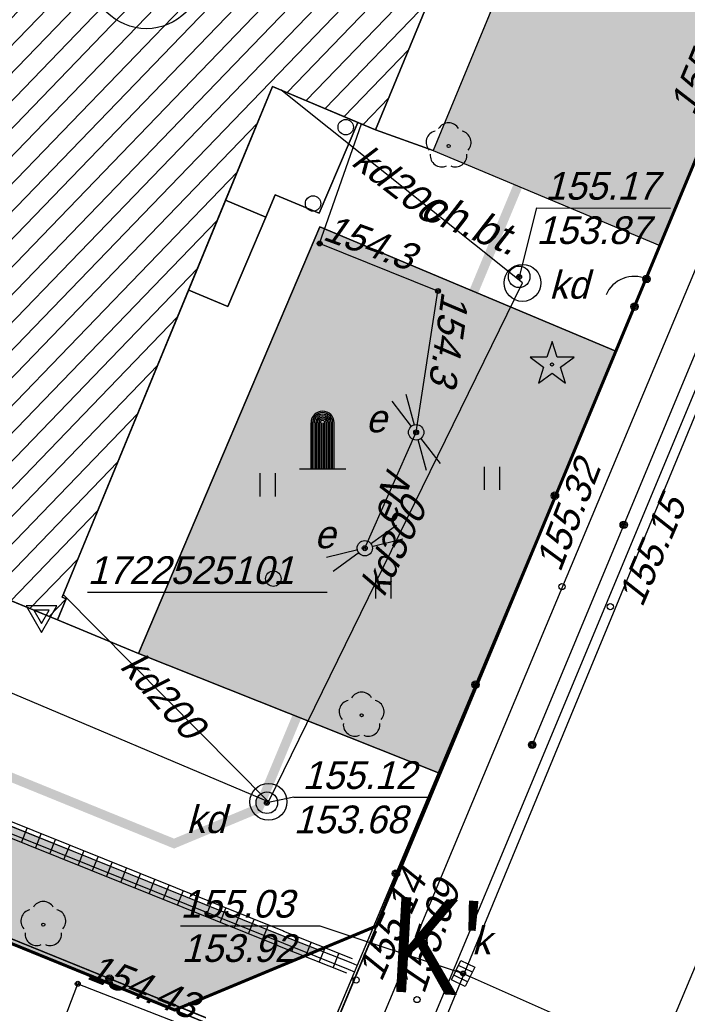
# Model space of a CAD drawing. Extents: x 7535570 to 7569561, y 5723799 to 5746390.
# Tile 9 of 17: x 7556531 to 7558699, y 5726423 to 5729622. Entities that reach past the tile are written whole.
import ezdxf

# ---------------------------------------------------------------- set-up
doc = ezdxf.new("R2010")
doc.units = 0
doc.header["$MEASUREMENT"] = 0
doc.linetypes.add('4001', pattern=[0])
doc.linetypes.add('HIDDEN2', pattern=[4.7625, 3.175, -1.5875])
doc.layers.get('0').update_dxf_attribs({"linetype": 'CONTINUOUS'})
for name, color, linetype in [('BUDYNKI', 1, 'CONTINUOUS'), ('CMENTARZE_I_POMNIKI', 184, 'CONTINUOUS'), ('dim', 40, 'CONTINUOUS'), ('DROGI', 135, 'CONTINUOUS'), ('DZIALKI', 7, 'CONTINUOUS'), ('ELEMENTY_BUDYNKOW', 7, 'CONTINUOUS'), ('ELEMENTY_BUDYNKÓW', 1, 'CONTINUOUS'), ('HATCH', 8, 'CONTINUOUS'), ('LINIE_NAPOWIETRZNE', 184, 'CONTINUOUS'), ('OGRODZENIA', 184, 'CONTINUOUS'), ('OSNOWA', 7, 'CONTINUOUS'), ('POMNIKI', 184, 'CONTINUOUS'), ('ROSLINNOSC', 104, 'CONTINUOUS'), ('ROŚLINNOŚĆ', 104, 'CONTINUOUS'), ('RZEZBA', 8, 'CONTINUOUS'), ('RZEŹBA', 8, 'CONTINUOUS'), ('SYSTEM', 15, 'CONTINUOUS'), ('SŁUPY', 184, 'CONTINUOUS'), ('TEXT', 2, 'CONTINUOUS'), ('UZ_ENERGIA', 10, 'CONTINUOUS'), ('UZ_KANALIZACJA', 14, 'CONTINUOUS'), ('UZ_WODA', 140, 'CONTINUOUS'), ('UZYTKI', 7, 'CONTINUOUS')]:
    doc.layers.add(name, color=color, linetype=linetype)
doc.layers.add('sc', color=4, linetype='CONTINUOUS', lineweight=30)
doc.layers.add('ZIELEN', color=82, linetype='CONTINUOUS', lineweight=0)
doc.styles.add('arialce', font='arial.ttf', dxfattribs={"width": 0.8})

# ---------------------------------------------------------------- blocks, each defined once
blk = doc.blocks.new('3001')
at = {"layer": 'SYSTEM', "color": 15, "linetype": 'Continuous'}
blk.add_line((-1, 0.5), (1, 0.5), dxfattribs=at)
blk = doc.blocks.new('1281')
at = {"layer": 'OGRODZENIA', "color": 184, "linetype": 'Continuous'}
for radius in [0.24, 0.16, 0.08]:
    blk.add_circle((0, 0), radius, dxfattribs=at)
blk = doc.blocks.new('2284')
at = {"layer": 'OGRODZENIA', "color": 184, "linetype": 'Continuous'}
blk.add_line((0, 0), (0, 1), dxfattribs=at)
blk = doc.blocks.new('1284')
at = {"layer": 'OGRODZENIA', "color": 184, "linetype": 'Continuous'}
blk.add_arc((0, 2), 2, 270, 0, dxfattribs=at)
blk = doc.blocks.new('1314')
at = {"layer": 'ELEMENTY_BUDYNKÓW', "color": 1, "linetype": 'Continuous'}
blk.add_circle((0, 0), 0.5, dxfattribs=at)
blk = doc.blocks.new('1557')
at = {"layer": 'DROGI', "color": 8, "linetype": 'Continuous'}
blk.add_circle((0, 0), 0.5, dxfattribs=at)
blk = doc.blocks.new('1811')
at = {"layer": 'RZEŹBA', "color": 8, "linetype": 'Continuous'}
blk.add_circle((0, 0), 0.2, dxfattribs=at)
blk = doc.blocks.new('1422')
at = {"layer": 'ROŚLINNOŚĆ', "color": 104, "linetype": 'Continuous'}
blk.add_circle((0, 0), 0.1, dxfattribs=at)
for centre, start, end in [((0, 0.75), 30.19, 149.77), ((-0.71, 0.23), 102.5, 221.75), ((0.71, 0.23), 318.3, 77.49), ((-0.44, -0.61), 174.33, 293.45), ((0.44, -0.61), 246.24, 5.74)]:
    blk.add_arc(centre, 0.75, start, end, dxfattribs=at)
blk = doc.blocks.new('1412')
at = {"layer": 'ROŚLINNOŚĆ', "color": 104, "linetype": 'Continuous'}
for p, q in [((0, 1.5), (-0.33, 0.47)), ((0.33, 0.47), (0, 1.5)), ((-0.33, 0.47), (-1.43, 0.47)), ((-1.43, 0.47), (-0.55, -0.17)), ((1.43, 0.47), (0.33, 0.47)), ((0.55, -0.17), (1.43, 0.47)), ((-0.55, -0.17), (-0.88, -1.21)), ((-0.88, -1.21), (0, -0.57)), ((0, -0.57), (0.88, -1.21)), ((0.88, -1.21), (0.55, -0.17))]:
    blk.add_line(p, q, dxfattribs=at)
blk.add_circle((0, 0), 0.1, dxfattribs=at)
blk = doc.blocks.new('1766')
at = {"layer": 'UZ_ENERGIA', "color": 1, "linetype": 'Continuous'}
for radius in [0.16, 0.08]:
    blk.add_circle((0, 0), radius, dxfattribs=at)
blk = doc.blocks.new('1763')
at = {"layer": 'UZ_ENERGIA', "color": 1, "linetype": 'Continuous'}
for radius in [0.16, 0.08]:
    blk.add_circle((0, 0), radius, dxfattribs=at)
blk = doc.blocks.new('1450')
at = {"layer": 'ROŚLINNOŚĆ', "color": 104, "linetype": 'Continuous'}
for p, q in [((-0.5, 0), (-0.5, 1.5)), ((0.5, 0), (0.5, 1.5))]:
    blk.add_line(p, q, dxfattribs=at)
blk = doc.blocks.new('1372')
at = {"layer": 'POMNIKI', "color": 184, "linetype": 'Continuous'}
for p, q in [((-0.75, 0), (-0.75, 3)), ((-0.65, 0), (-0.65, 3)), ((-0.55, 0), (-0.55, 3)), ((-0.45, 0), (-0.45, 3)), ((-0.35, 0), (-0.35, 3)), ((-0.25, 0), (-0.25, 3)), ((-0.15, 0), (-0.15, 3)), ((-0.05, 0), (-0.05, 3)), ((0.05, 0), (0.05, 3)), ((0.15, 0), (0.15, 3)), ((0.25, 0), (0.25, 3)), ((0.35, 0), (0.35, 3)), ((0.45, 0), (0.45, 3)), ((0.55, 0), (0.55, 3)), ((0.65, 0), (0.65, 3)), ((0.75, 0), (0.75, 3)), ((-1.5, 0), (1.5, 0))]:
    blk.add_line(p, q, dxfattribs=at)
for radius in [0.75, 0.65, 0.55, 0.45, 0.35, 0.25, 0.15]:
    blk.add_arc((0, 3), radius, 0, 180, dxfattribs=at)
blk = doc.blocks.new('1363')
at = {"layer": 'SŁUPY', "color": 184, "linetype": 'Continuous'}
for p, q in [((-0.1, 0.46), (-0.5, 2.5)), ((0.1, 0.46), (0.5, 2.5)), ((-0.1, -0.46), (-0.5, -2.5)), ((0.1, -0.46), (0.5, -2.5))]:
    blk.add_line(p, q, dxfattribs=at)
blk.add_circle((0, 0), 0.5, dxfattribs=at)
blk = doc.blocks.new('1726')
at = {"layer": 'UZ_KANALIZACJA', "color": 14, "linetype": 'Continuous'}
for radius in [0.16, 0.08]:
    blk.add_circle((0, 0), radius, dxfattribs=at)
blk = doc.blocks.new('1116')
at = {"layer": 'OSNOWA', "color": 7, "linetype": 'Continuous'}
for p, q in [((1, 0.58), (-1, 0.58)), ((-1, 0.58), (0, -1.15)), ((0.5, 0.29), (-0.5, 0.29)), ((-0.5, 0.29), (0, -0.57)), ((0, -1.15), (1, 0.58)), ((0, -0.57), (0.5, 0.29))]:
    blk.add_line(p, q, dxfattribs=at)
blk = doc.blocks.new('MMAAPKOP')
at = {"layer": 'BUDYNKI'}
blk.add_polyline3d([(22290, -3482, 0), (22117, -3902, 0), (21782.6, -3760.4, 0), (21099.3, -5420.2, 0), (21112.2, -5425.6, 0), (21084, -5494, 0), (20099, -5088, 0), (20102.9, -5078.5, 0), (18855.7, -4560.3, 0)], dxfattribs=at)
at = {"layer": 'DROGI'}
for p, q in [((22538, -6231, 15518.4), (25091, -89, 15576.7)), ((22538, -6231, 15518.4), (25091, -89, 15576.7)), ((23207, -1778), (22304, -3969)), ((22117, -3902), (22290, -3482)), ((24329, -3804, 15534.7), (23081, -6795, 15506.6)), ((21934.1, -4172.1), (22058.9, -3877.4)), ((22058.9, -3877.4), (22117, -3902)), ((22117, -3902), (22304, -3969)), ((22304, -3969), (22117, -3902)), ((22304, -3969), (23039.8, -4277.7)), ((21760.1, -4185.4), (21790.9, -4113.1)), ((21790.9, -4113.1), (21934.1, -4172.1)), ((21637.3, -4476), (21760.1, -4185.4)), ((21936, -4217), (21347.5, -5602.6)), ((22897, -4620.8), (21936, -4217)), ((23039.8, -4277.7), (22996.8, -4386)), ((22996.8, -4386), (22957.4, -4476.3)), ((21099.3, -5420.2), (21510.1, -4422.2)), ((21510.1, -4422.2), (21637.3, -4476)), ((22957.4, -4476.3), (22897, -4620.8)), ((15881, -4479.3), (21925, -6932)), ((20346.4, -5190), (21084, -5494)), ((21809.7, -6517.7), (18674.2, -5255.6)), ((21084, -5494), (21112.2, -5425.6)), ((21112.2, -5425.6), (21099.3, -5420.2)), ((21347.5, -5602.6), (21084, -5494)), ((21084, -5494), (21347.5, -5602.6)), ((21347.5, -5602.6), (22320.9, -5990.3)), ((22320.9, -5990.3), (22261.9, -6130.6)), ((22261.9, -6130.6), (22057.7, -6616.7)), ((22139, -7183, 15509.9), (22538, -6231, 15518.4)), ((22139, -7183, 15509.9), (22538, -6231, 15518.4)), ((22037.6, -6608.2), (21809.7, -6517.7)), ((22057.7, -6616.7), (22037.6, -6608.2))]:
    blk.add_line(p, q, dxfattribs=at)
at = {"layer": 'DZIALKI'}
for p, q in [((25139, 768), (21928, -6950)), ((21928, -6950), (25139, 768)), ((10315, -2218), (21928, -6950)), ((21928, -6950), (10315, -2218))]:
    blk.add_line(p, q, dxfattribs=at)
at = {"layer": 'ELEMENTY_BUDYNKOW'}
for points in [[(22290, -3482, 0), (22117, -3902, 0), (21782.6, -3760.4, 0), (21099.3, -5420.2, 0), (21112.2, -5425.6, 0), (21084, -5494, 0), (20099, -5088, 0), (20102.9, -5078.5, 0), (20367.6, -4446, 0), (20566, -3972, 0), (16788, -2407, 0)], [(22058.9, -3877.4, 0), (21934.1, -4172.1, 0), (21790.9, -4113.1, 0), (21760.1, -4185.4, 0), (21630.2, -4130.5, 0), (21782.6, -3760.4, 0), (22058.9, -3877.4, 0)], [(21630.2, -4130.5, 0), (21760.1, -4185.4, 0), (21637.3, -4476, 0), (21510.1, -4422.2, 0), (21630.2, -4130.5, 0)]]:
    blk.add_polyline3d(points, dxfattribs=at)
at = {"layer": 'OGRODZENIA'}
for p, q in [((22996.8, -4386), (23920.3, -2164)), ((23814.5, -3040.1), (22625.3, -5899.7)), ((21925, -6932), (22957.4, -4476.3)), ((15881, -4479.3), (21925, -6932))]:
    blk.add_line(p, q, dxfattribs=at)
at = {"layer": 'OSNOWA'}
blk.add_line((21182, -5404, 15568.9), (21959.3, -5404, 15568.9), dxfattribs=at)
at = {"layer": 'ROSLINNOSC'}
for points in [[(16001.4, -4184.6, 0), (16212.2, -4268.8, 0), (16203.5, -4289.3, 0), (18668, -5277.3, 0), (22028.3, -6629.1, 0), (22048.7, -6637.7, 0), (21925, -6932, 0), (15881, -4479.3, 0), (16001.4, -4184.6, 0)], [(21936, -4217, 0), (22897, -4620.8, 0), (22320.9, -5990.3, 0), (21347.5, -5602.6, 0), (21936, -4217, 0)]]:
    blk.add_polyline3d(points, dxfattribs=at)
at = {"layer": 'SYSTEM'}
blk.add_polyline3d([(14109.4, 7161.5, 0), (17149.6, 6335.1, 0), (18256.9, 5557.1, 0), (17433, 3478.4, 0), (20897.1, 2059, 0), (22611.1, 2236.9, 0), (25426.7, 668.2, 0), (22143.6, -7273.4, 0), (10110.5, -2461.5, 0), (14109.4, 7161.5, 0)], dxfattribs=at)
at = {"layer": 'UZ_ENERGIA'}
for p, q in [((21935.4, -4270.8), (22071, -3882.5)), ((22319.6, -4425.3), (21935.4, -4270.8)), ((22248.7, -4884.4), (22319.6, -4425.3)), ((22081.9, -5261), (22248.7, -4884.4)), ((21060, -6914), (21150, -6676)), ((21150, -6676), (21965, -6993))]:
    blk.add_line(p, q, dxfattribs=at)
at = {"layer": 'UZ_KANALIZACJA'}
for p, q in [((22594, -4399), (21809.7, -3771.9)), ((22638.9, -4155.4), (22583, -4379)), ((22638.9, -4155.4, 15517.4), (23074.3, -4155.6, 15517.4)), ((21769, -6085, 15368.1), (22594, -4399, 17387.1)), ((21769, -6085, 15368.1), (18392, -4656, 15342.9)), ((21815.3, -6504.6), (18681.6, -5243.7)), ((21796.1, -6550.8), (18662.8, -5290.1)), ((21102.9, -5411.6), (21769, -6085)), ((21851.1, -6069.9), (21764, -6088)), ((21851.1, -6069.9, 15512.1), (22296.8, -6070.1, 15512.1)), ((21483.4, -6488, 15502.7), (21936.3, -6488.2, 15502.7)), ((21936.3, -6488.2), (22401, -6643)), ((21819, -6506.2), (21815.3, -6504.6)), ((22042.3, -6595.4), (21819, -6506.2)), ((21799.8, -6552.4), (21796.1, -6550.8)), ((22023.7, -6641.8), (21799.8, -6552.4)), ((22431.1, -6638.2), (22386.2, -6616.3)), ((22415.8, -6669.7, 15516.3), (22370.9, -6647.8, 15516.3)), ((22423.5, -6654), (22378.5, -6632)), ((22401, -6643, 15502.7), (22934, -6879, 15310.1))]:
    blk.add_line(p, q, dxfattribs=at)
at = {"layer": 'UZ_KANALIZACJA', "elevation": 15516.3}
blk.add_lwpolyline([(22363.2, -6663.5), (22393.9, -6600.6), (22438.8, -6622.5), (22408.1, -6685.4), (22363.2, -6663.5)], dxfattribs=at)
at = {"layer": 'UZ_KANALIZACJA'}
for centre, radius in [((22594, -4399), 60), ((22583, -4379), 35), ((21769, -6085), 60), ((21764, -6088, 15394.1), 35)]:
    blk.add_circle(centre, radius, dxfattribs=at)
at = {"layer": 'UZ_WODA'}
for p, q in [((23574.6, -3350.8), (22670.6, -5512.4)), ((22670.6, -5512.4), (21633.8, -7996.8))]:
    blk.add_line(p, q, dxfattribs=at)
at = {"layer": 'UZYTKI'}
blk.add_polyline3d([(18075, 5449, 0), (18175, 5405, 0), (18759, 5151, 0), (17953, 3211, 0), (20595, 2143, 0), (20127, 887, 0), (21042, 518, 0), (21537, 1764, 0), (21644, 2034, 0), (22031, 2085, 0), (25139, 768, 0), (21928, -6950, 0), (10315, -2218, 0)], dxfattribs=at)
at = {"layer": 'CMENTARZE_I_POMNIKI', "xscale": 50, "yscale": 50, "zscale": 50}
blk.add_blockref('1372', (21945, -5003), dxfattribs=at)
at = {"layer": 'DROGI', "xscale": 50, "yscale": 50, "zscale": 50}
blk.add_blockref('1557', (21785, -5360), dxfattribs=at)
at = {"layer": 'ELEMENTY_BUDYNKOW', "xscale": 50, "yscale": 50, "zscale": 50}
for p in [(22020, -3893), (21914, -4141)]:
    blk.add_blockref('1314', p, dxfattribs=at)
at = {"layer": 'LINIE_NAPOWIETRZNE'}
for p, xscale, yscale, zscale, rotation in [((22248.7, -4884.4), 50.00000000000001, 50.00000000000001, 50.00000000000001, 206.166943), ((22081.9, -5261), 50, 50, 50, 294.947369)]:
    blk.add_blockref('1363', p, dxfattribs=dict(at, xscale=xscale, yscale=yscale, zscale=zscale, rotation=rotation))
at = {"layer": 'OGRODZENIA', "xscale": 49.99999999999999, "rotation": 156.427232}
for name, yscale, zscale in [('1284', 49.99999999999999, 49.99999999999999), ('2284', 98.5213, 100)]:
    blk.add_blockref(name, (22996.8, -4386), dxfattribs=dict(at, yscale=yscale, zscale=zscale))
at = {"layer": 'OGRODZENIA', "xscale": 50, "yscale": 50, "zscale": 50}
for p in [(22996.8, -4386), (22957.4, -4476.3), (22699.3, -5090.2), (22922.6, -5184.8), (22441.2, -5704.1), (22625.3, -5899.7), (22183.1, -6318.1), (21253.4, -6659.5)]:
    blk.add_blockref('1281', p, dxfattribs=at)
at = {"layer": 'OSNOWA', "xscale": 50, "yscale": 50, "zscale": 50}
blk.add_blockref('1116', (21032, -5477, 15568.9), dxfattribs=at)
at = {"layer": 'ROSLINNOSC', "xscale": 50, "yscale": 50, "zscale": 50}
for name, p in [('1422', (22354, -3954, 15536.1)), ('1412', (22690, -4664, 15536.1)), ('1450', (21767.5, -5092.6)), ('1450', (22495.9, -5071.3)), ('1450', (22142.4, -5424.8)), ('1422', (22071.6, -5803.6, 15536.1)), ('1422', (21038.2, -6483.8, 15536.1))]:
    blk.add_blockref(name, p, dxfattribs=at)
at = {"layer": 'RZEZBA', "xscale": 50, "yscale": 50, "zscale": 50}
for p in [(22722, -5386, 15532.1), (22879, -5451, 15515.1), (22053.9, -6663.7, 15514.1), (22251.4, -6727.3, 15509.1)]:
    blk.add_blockref('1811', p, dxfattribs=at)
at = {"layer": 'SYSTEM', "xscale": 25, "zscale": 100}
for p, yscale, rotation in [((20999.3, -6203.2), 49.6711, 68.08204000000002), ((21045.4, -6221.8), 49.6711, 68.08204000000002), ((21091.4, -6240.3), 49.6711, 68.08204000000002), ((21137.5, -6258.9), 49.6711, 68.08204000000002), ((21183.6, -6277.4), 49.6711, 68.08204000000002), ((21229.7, -6295.9), 49.6711, 68.08204000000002), ((21275.8, -6314.5), 49.6711, 68.08204000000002), ((21321.9, -6333), 49.6711, 68.08204000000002), ((21367.9, -6351.6), 49.6711, 68.08204000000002), ((21414, -6370.1), 49.6711, 68.08204000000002), ((21460.1, -6388.6), 49.6711, 68.08204000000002), ((21506.2, -6407.2), 49.6711, 68.08204000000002), ((21552.3, -6425.7), 49.6711, 68.08204000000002), ((21598.3, -6444.3), 49.6711, 68.08204000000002), ((21644.4, -6462.8), 49.6711, 68.08204000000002), ((21690.5, -6481.3), 49.6711, 68.08204000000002), ((21736.6, -6499.9), 49.6711, 68.08204000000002), ((21782.7, -6518.4), 49.6711, 68.08204000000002), ((21876.5, -6556.1), 48.1545, 68.22952299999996), ((21921.2, -6574), 48.1545, 68.22952299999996), ((21965.9, -6591.8), 48.1545, 68.22952299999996), ((22010.6, -6609.7), 48.1545, 68.22952299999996)]:
    blk.add_blockref('3001', p, dxfattribs=dict(at, yscale=yscale, rotation=rotation))
at = {"layer": 'UZ_ENERGIA', "xscale": 50, "yscale": 50, "zscale": 50}
for name, p in [('1766', (21935.4, -4270.8, 15427.1)), ('1766', (22319.6, -4425.3, 15429.1)), ('1763', (22248.7, -4884.4)), ('1763', (22081.9, -5261)), ('1766', (21150, -6676))]:
    blk.add_blockref(name, p, dxfattribs=at)
at = {"layer": 'UZ_KANALIZACJA', "xscale": 50, "yscale": 50, "zscale": 50}
for p in [(22583, -4379, 15517.4), (21764, -6088, 15512.1)]:
    blk.add_blockref('1726', p, dxfattribs=at)
at = {"layer": 'UZ_KANALIZACJA', "xscale": 50, "yscale": 50, "zscale": 50, "rotation": 153.985494}
blk.add_blockref('1726', (22401, -6643, 15502.7), dxfattribs=at)
at = {"layer": 'DROGI', "oblique": 15}
blk.add_text('ch.bt.', height=100, rotation=337.2398, dxfattribs=at).set_placement((22255.7, -4185.5))
at = {"layer": 'OSNOWA', "oblique": 15}
blk.add_text('1722525101', height=90, dxfattribs=at).set_placement((21182, -5377, 15568.9))
at = {"layer": 'RZEZBA', "oblique": 15}
for s, rotation, p in [('155.39', 67.38, (23150.9, -3859.5, 15539.1)), ('155.32', 68.7429, (22716.5, -5341.9, 15532.1)), ('155.15', 66.7005, (22982.4, -5456.2, 15515.1)), ('155.14', 66.04, (22135.9, -6672.7, 15514.1)), ('155.09', 71.1, (22274.4, -6712.3, 15509.1))]:
    blk.add_text(s, height=90, rotation=rotation, dxfattribs=at).set_placement(p)
at = {"layer": 'UZ_ENERGIA', "oblique": 15}
for s, rotation, p in [('154.3', 340, (21941.8, -4257.2, 15427.1)), ('154.3', 262, (22332.5, -4424.5, 15429.1)), ('e', 359.97, (22085, -4884.4)), ('eN', 67.4121, (22173.6, -5191)), ('e', 359.97, (21918.2, -5261)), ('154.43', 338.4287, (21175, -6658.3))]:
    blk.add_text(s, height=90, rotation=rotation, dxfattribs=at).set_placement(p)
at = {"layer": 'UZ_KANALIZACJA', "oblique": 15}
for s, rotation, p in [('kd200', 322.4546, (22034.2, -4013.3)), ('155.17', 359.97, (22667.1, -4128.4)), ('153.87', 359.97, (22638.8, -4272.4)), ('kd', 359.97, (22680.7, -4450)), ('kd300', 64.3143, (22144.2, -5423.4)), ('kd200', 312.2131, (21283.8, -5647.5)), ('155.12', 359.97, (21879.7, -6042.9)), ('kd', 359.97, (21502.7, -6186.5, 15394.1)), ('153.68', 359.97, (21851, -6186.9)), ('155.03', 359.97, (21483.4, -6461)), ('k', 359.97, (22429.6, -6580.2)), ('153.92', 359.97, (21487, -6605))]:
    blk.add_text(s, height=90, rotation=rotation, dxfattribs=at).set_placement(p)

msp = doc.modelspace()

# ---------------------------------------------------------------- hatches: boundary and pattern name
at = {"layer": 'HATCH', "linetype": 'Continuous', "lineweight": 0}
h = msp.add_hatch(dxfattribs=at)
h.set_pattern_fill('ANSI31', color=256, scale=500, angle=1.05162, style=0)
h.set_pattern_definition([(46.0516201, (-23139.167, 1748.385), (-44.99783465, 43.37562538), [])])
h.paths.add_polyline_path([(7552490.837, 5733856.154), (7552650.837, 5734244.154), (7552722.837, 5734214.154), (7552717.437, 5734201.054), (7554866.737, 5733312.854), (7554871.037, 5733323.554), (7554942.737, 5733297.154), (7554452.837, 5732088.154), (7554383.337, 5732116.354), (7554388.937, 5732130.254), (7554076.737, 5732256.954), (7553697.837, 5731332.154), (7554828.537, 5730868.954), (7555027.837, 5731341.154), (7555083.137, 5731318.054), (7555079.237, 5731308.654), (7555485.237, 5731140.054), (7555489.337, 5731149.854), (7555548.837, 5731125.154), (7555508.637, 5731028.154), (7556722.837, 5730535.154), (7557682.237, 5732828.554), (7557123.837, 5733062.154), (7557735.837, 5734525.154), (7559193.837, 5733923.154), (7558927.837, 5733282.154), (7558866.137, 5733307.754), (7558664.837, 5732821.154), (7558707.837, 5732805.154), (7558690.837, 5732764.154), (7558648.437, 5732781.754), (7558434.837, 5732266.154), (7558476.837, 5732249.154), (7558461.837, 5732211.154), (7558419.737, 5732227.754), (7558203.837, 5731714.154), (7558244.837, 5731696.154), (7558228.637, 5731659.254), (7558187.637, 5731677.254), (7557974.837, 5731159.154), (7558014.837, 5731140.154), (7557999.837, 5731103.154), (7557958.837, 5731119.754), (7557743.837, 5730602.754), (7557784.837, 5730586.154), (7557769.837, 5730549.154), (7557728.837, 5730565.754), (7557512.637, 5730047.954), (7557551.837, 5730033.154), (7557537.837, 5729996.154), (7557498.637, 5730010.954), (7557441.437, 5729873.254), (7557771.937, 5729736.154), (7557766.337, 5729722.654), (7557859.837, 5729684.154), (7557686.837, 5729264.154), (7557352.437, 5729405.754), (7556669.137, 5727745.954), (7556682.037, 5727740.554), (7556653.837, 5727672.154), (7555668.837, 5728078.154), (7555672.737, 5728087.654), (7554425.537, 5728605.854), (7554694.637, 5729244.154), (7555937.437, 5728720.154), (7556135.837, 5729194.154), (7552357.837, 5730759.154), (7552354.237, 5730751.154), (7552312.837, 5730768.154), (7552370.237, 5730911.854), (7551942.637, 5731084.554), (7551235.937, 5729362.654), (7551102.237, 5729417.754), (7551081.337, 5729367.854), (7547132.937, 5730984.754), (7547152.537, 5731032.554), (7547013.937, 5731089.454), (7548052.737, 5733619.454), (7548192.337, 5733564.954), (7548650.273, 5734675.595), (7549254.437, 5734429.354), (7549197.153, 5734289.062), (7549427.537, 5734192.554), (7549486.037, 5734332.954), (7550090.737, 5734083.254), (7550033.051, 5733943.488), (7551087.037, 5733509.954), (7551144.237, 5733649.354), (7551283.637, 5733592.154), (7551374.337, 5733812.754), (7551234.937, 5733870.154), (7551577.937, 5734705.754), (7552192.737, 5734453.454), (7552025.937, 5734047.054), (7552490.837, 5733856.154)])
h.paths.add_polyline_path([(7552166.037, 5733046.654), (7551907.137, 5732411.154), (7552386.337, 5732214.354), (7552647.037, 5732849.154), (7552166.037, 5733046.654)], flags=16)
at = {"layer": 'ZIELEN', "transparency": 33554483}
h = msp.add_hatch(color=256, dxfattribs=at)
h.dxf.hatch_style = 1
h.paths.add_polyline_path([(7550811.837, 5734306.154), (7550690.837, 5733994.154), (7548552.837, 5734867.154), (7548691.837, 5735175.154)], flags=17)
h.paths.add_polyline_path([(7550892.837, 5733913.154), (7551254.337, 5734807.154), (7551330.837, 5734775.154), (7550969.837, 5733881.154)], flags=17)
h.paths.add_polyline_path([(7558466.847, 5728545.35), (7557505.354, 5728949.156), (7556917.337, 5727563.554), (7557890.737, 5727175.854)])
edge = h.paths.add_edge_path(flags=17)
edge.add_arc((7552523.837, 5738462.154), 12, 308.747309, 370.905017)
edge.add_line((7552535.62, 5738464.424), (7552531.347, 5738452.795))
h.paths.add_polyline_path([(7552840.837, 5738662.154), (7551336.337, 5735003.154), (7552876.53, 5734375.156), (7555018.813, 5733509.164), (7555092.837, 5733695.154), (7553469.837, 5734355.154), (7553602.837, 5734680.154), (7553308.837, 5734796.154), (7553785.837, 5735964.154), (7555424.437, 5735301.254), (7555445.083, 5735351.13), (7555465.937, 5735401.654), (7556006.637, 5735181.654), (7556088.684, 5735104.778), (7556164.837, 5735309.154), (7552931.837, 5736616.154), (7553744.837, 5738571.154), (7549733.837, 5740199.154), (7549221.837, 5738942.154), (7548350.837, 5736952.154), (7547503.837, 5734892.154), (7546653.422, 5732816.913), (7546267.837, 5731883.154), (7545884.837, 5730948.154), (7551015.837, 5728868.154), (7551134.837, 5729158.154), (7546157.837, 5731199.154), (7546723.449, 5732525.589), (7546943.861, 5732435.214), (7549983.837, 5739849.154), (7550513.837, 5739633.154), (7550453.837, 5739485.154), (7552592.837, 5738620.154), (7552647.837, 5738746.154)])
h.paths.add_polyline_path([(7558776.837, 5731388.154), (7557873.868, 5729197.141), (7558609.138, 5728888.664), (7560537.445, 5733521.817), (7559789.837, 5733842.154), (7559609.786, 5733405.798), (7559478.919, 5733088.64), (7559145.7, 5732281.077), (7558828.837, 5731513.154), (7559019.837, 5731433.154), (7559071.837, 5731551.154), (7559440.591, 5731399.556), (7559403.837, 5731310.154), (7559434.445, 5731297.573), (7559448.17, 5731330.014), (7559578.072, 5731275.718), (7559470.427, 5731019.326), (7559339.837, 5731074.154), (7559352.837, 5731104.954), (7559323.837, 5731117.154), (7559286.837, 5731031.154), (7558915.58, 5731190.721), (7558965.537, 5731306.954)])
h.paths.add_polyline_path([(7557501.853, 5729848.192), (7557532.781, 5729835.377), (7557542.337, 5729858.454), (7557616.237, 5729827.854), (7557606.739, 5729804.761), (7557634.355, 5729793.288), (7557643.937, 5729816.354), (7557717.837, 5729785.654), (7557708.337, 5729762.554), (7557771.937, 5729736.154), (7557766.337, 5729722.654), (7557859.824, 5729684.16), (7557859.841, 5729684.202), (7557867.837, 5729766.154), (7559477.837, 5733649.154), (7559433.537, 5733805.054), (7559193.837, 5733923.154), (7557501.853, 5729848.192)])
h.paths.add_polyline_path([(7557035.505, 5726405.055), (7557362.355, 5726541.299), (7557502.47, 5726599.682), (7551571.237, 5728981.554), (7551450.837, 5728686.854)])

# ---------------------------------------------------------------- linework, layer by layer
at = {"linetype": 'HIDDEN2', "ltscale": 50, "const_width": 30}
msp.add_lwpolyline([(7546076.861, 5731409.68), (7557032.517, 5726945.531), (7557307.244, 5727060.004), (7560247.04, 5734126.135)], dxfattribs=at)
at = {"elevation": -14109.3}
msp.add_lwpolyline([(7552357.837, 5730759.154), (7556135.837, 5729194.154), (7555937.437, 5728720.154), (7554694.637, 5729244.154), (7554425.537, 5728605.854), (7555672.837, 5728087.654), (7555668.837, 5728078.154), (7556653.837, 5727672.154), (7556682.037, 5727740.554), (7556669.137, 5727745.954), (7557200.037, 5729035.654), (7557329.937, 5728980.754), (7557360.737, 5729053.054), (7557503.937, 5728994.054), (7557628.728, 5729288.76), (7557686.837, 5729264.154), (7557859.837, 5729684.154), (7557766.337, 5729722.654), (7557771.937, 5729736.154), (7557501.853, 5729848.192), (7559193.837, 5733923.154)], dxfattribs=at)
at = {"layer": 'BUDYNKI', "color": 7, "linetype": '4001'}
msp.add_polyline3d([(7557859.837, 5729684.154, 0), (7557686.837, 5729264.154, 0), (7557352.437, 5729405.754, 0), (7556669.137, 5727745.954, 0), (7556682.037, 5727740.554, 0), (7556653.837, 5727672.154, 0), (7555668.837, 5728078.154, 0), (7555672.737, 5728087.654, 0), (7554425.537, 5728605.854, 0)], dxfattribs=at)
at = {"layer": 'dim', "color": 10, "const_width": 10}
msp.add_lwpolyline([(7549733.837, 5740199.154), (7549221.837, 5738942.154), (7548350.837, 5736952.154), (7547633.837, 5735207.154), (7547387.837, 5734610.154), (7547142.837, 5734012.154), (7546897.837, 5733414.154), (7546653.422, 5732816.913), (7546267.837, 5731883.154), (7545884.837, 5730948.154), (7557034.708, 5726404.723), (7557362.355, 5726541.299), (7557689.742, 5726677.714), (7560708.837, 5733934.154), (7557600.837, 5735251.154), (7557213.837, 5735200.154), (7556611.837, 5733684.154), (7555696.837, 5734053.154), (7556164.837, 5735309.154), (7552931.837, 5736616.154), (7553744.837, 5738571.154)], close=True, dxfattribs=at)
at = {"layer": 'TEXT', "color": 4, "linetype": 'Continuous'}
msp.add_circle((7556942.723, 5729774.487), 181.262, dxfattribs=at)
at = {"layer": 'ZIELEN', "elevation": 14109.3}
for points in [[(7559789.837, 5733842.154), (7557873.837, 5729197.154), (7558609.582, 5728888.477), (7560537.445, 5733521.817)], [(7558466.847, 5728545.35), (7557505.808, 5728949.154), (7556917.337, 5727563.554), (7557890.737, 5727175.854)]]:
    msp.add_lwpolyline(points, close=True, dxfattribs=at)
at = {"layer": 'ZIELEN'}
msp.add_lwpolyline([(7551571.237, 5728981.554), (7551450.837, 5728686.854), (7557034.884, 5726404.796), (7557502.415, 5726599.659), (7551571.237, 5728981.554)], dxfattribs=at)

# ---------------------------------------------------------------- block references
msp.add_blockref('MMAAPKOP', (7535569.837, 5733166.154))

# ---------------------------------------------------------------- texts
at = {"layer": 'sc', "ltscale": 2, "insert": (7557742.436, 5726774.065), "char_height": 308.88, "width": 637.17587, "attachment_point": 1, "rotation": 356.820524, "style": 'arialce'}
msp.add_mtext("K'", dxfattribs=at)

doc.saveas('drawing.dxf')
